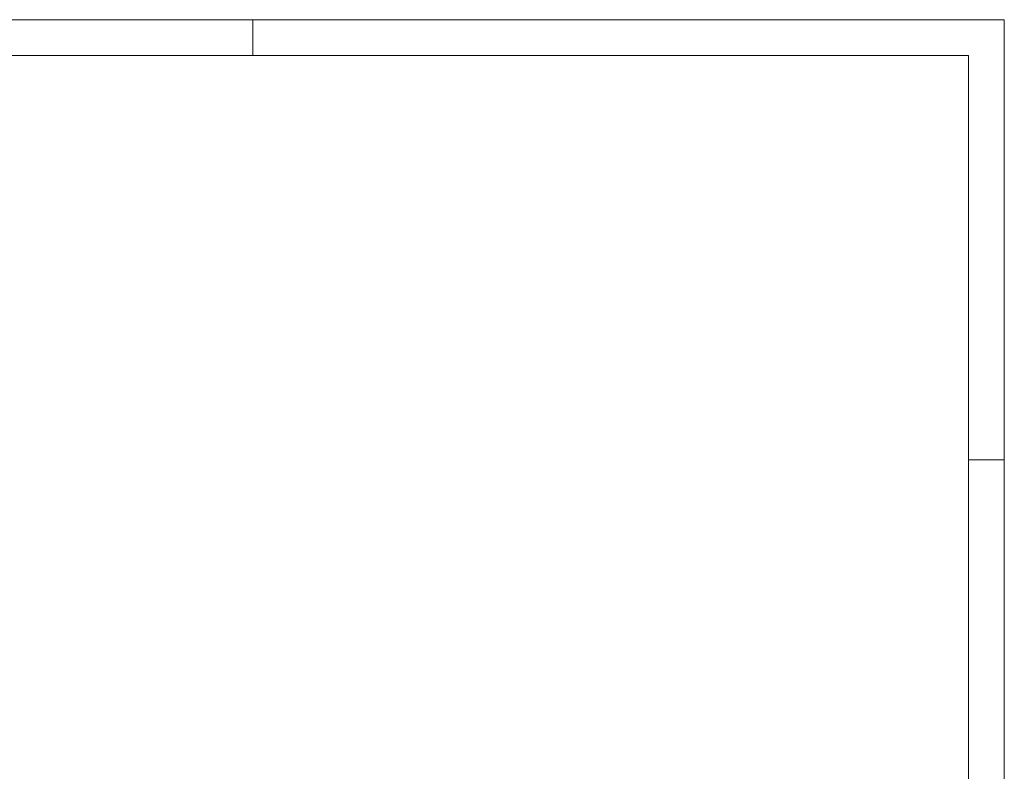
# Model space of a CAD drawing. Header units: millimetres. Extents: x 0 to 119, y 0 to 84.
# Tile 8 of 8: x 64 to 119, y 42 to 84. Entities that reach past the tile are written whole.
import ezdxf

# ---------------------------------------------------------------- set-up
doc = ezdxf.new("R2010")
doc.units = ezdxf.units.MM
doc.layers.add('KADER', color=7, linetype='Continuous')

# ---------------------------------------------------------------- blocks, each defined once
blk = doc.blocks.new('AnonymousCell29')
at = {"layer": 'KADER', "color": 1, "linetype": 'Continuous', "lineweight": 0}
for p, q in [((59.65, 42.176), (-59.649, 42.176)), ((17.474, 40.167), (17.474, 42.176)), ((59.65, -42.177), (59.65, 42.176)), ((57.642, 17.472), (59.65, 17.472))]:
    blk.add_line(p, q, dxfattribs=at)
at = {"layer": 'KADER', "color": 5, "linetype": 'Continuous', "lineweight": 0}
for p, q in [((57.642, 40.167), (-57.641, 40.167)), ((57.642, -40.169), (57.642, 40.167))]:
    blk.add_line(p, q, dxfattribs=at)

msp = doc.modelspace()

# ---------------------------------------------------------------- block references
at = {"color": 1, "linetype": 'Continuous', "lineweight": 0}
msp.add_blockref('AnonymousCell29', (59.649, 42.177), dxfattribs=at)

doc.saveas('drawing.dxf')
